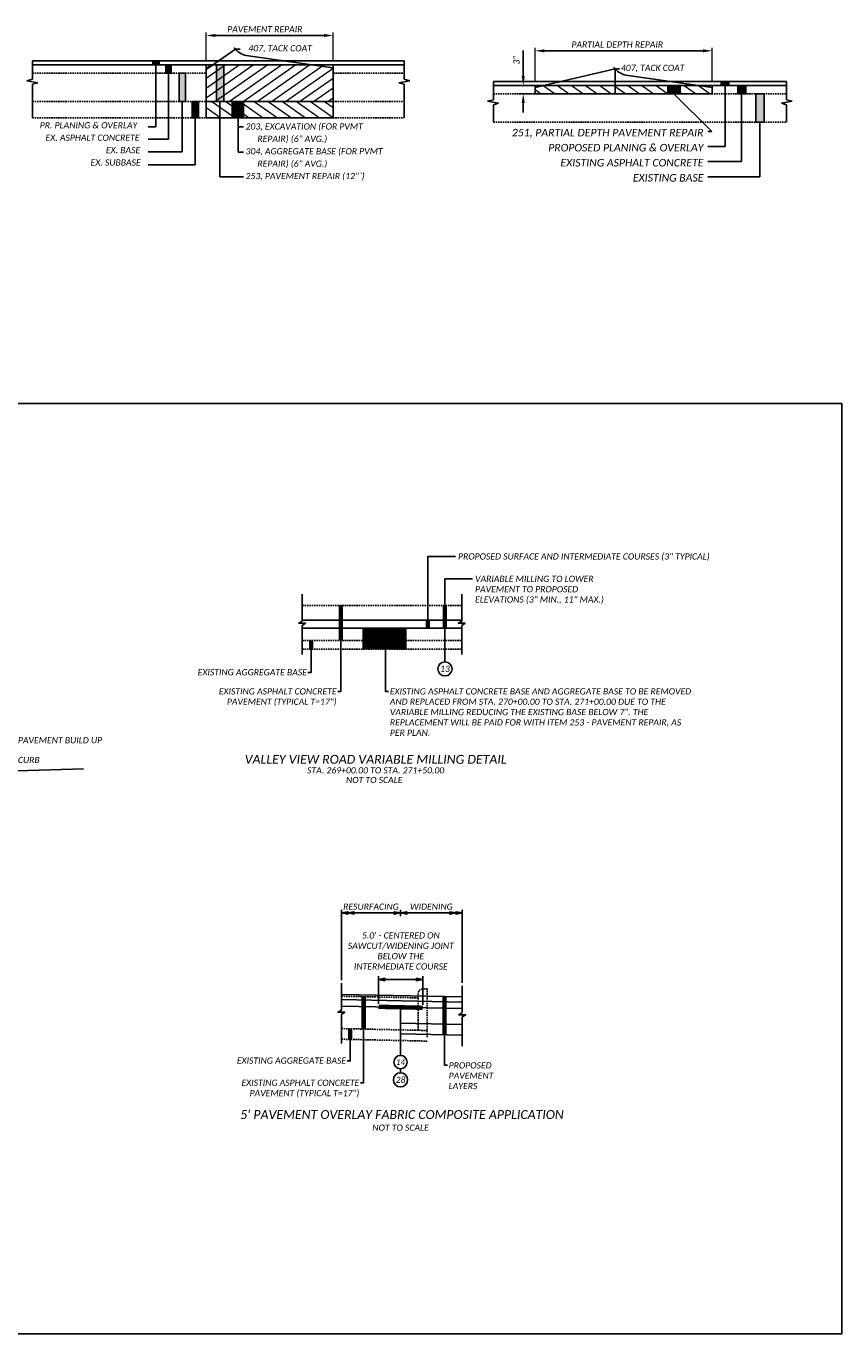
# Model space of a CAD drawing. Header units: feet. Extents: x 2141771 to 2142699, y 644421 to 645078.
# Tile 27 of 27: x 2142607 to 2142699, y 644835 to 644983. Entities that reach past the tile are written whole.
import ezdxf
from ezdxf.enums import TextEntityAlignment as Align

# ---------------------------------------------------------------- set-up
doc = ezdxf.new("R2010")
doc.units = ezdxf.units.FT
doc.header["$MEASUREMENT"] = 0
doc.linetypes.add('OhDOT_USTN3', pattern=[0.22, 0.165, -0.055])
doc.layers.add('0_VIEW', color=7, linetype='Continuous', plot=False)
doc.layers.add('Level 4', color=7, linetype='Continuous', lineweight=0)
for name, color, linetype in [('PV_P_Text', 7, 'Continuous'), ('SH_Border', 7, 'Continuous'), ('SH_Text', 7, 'Continuous'), ('TX_P_1', 7, 'Continuous'), ('TX_P_5', 7, 'Continuous'), ('XS_P_Finished_Grade', 3, 'Continuous'), ('XS_P_Pavt_Surface', 251, 'Continuous'), ('XS_X_Pavt', 133, 'OhDOT_USTN3')]:
    doc.layers.add(name, color=color, linetype=linetype)
doc.styles.add('P_Slanted_Normal', font='calibrii.ttf', dxfattribs={"height": 0.14})
doc.styles.add('P_Slanted_Subtitle', font='calibrii.ttf', dxfattribs={"height": 0.17})
doc.styles.add('P_Slanted_Title', font='calibrii.ttf', dxfattribs={"height": 0.2})
doc.dimstyles.new('Dec-1  Slanted', dxfattribs={"dimtxt": 0.14, "dimasz": 0.14, "dimexe": 0.07, "dimexo": 0.07, "dimgap": 0.07, "dimtad": 1, "dimdec": 1, "dimzin": 3, "dimdsep": 46, "dimtxsty": 'P_Slanted_Normal', "dimblk": 'Dim1', "dimcen": 0, "dimclrd": 95, "dimclre": 95, "dimclrt": 7, "dimadec": 1, "dimazin": 3, "dimtfac": 1, "dimtdec": 1, "dimtix": 1, "dimtofl": 0, "dimtmove": 1, "dimatfit": 3, "dimldrblk": 'Dim1', "dimfxl": 1, "dimtolj": 1, "dimtzin": 0, "dimlwd": -1, "dimlwe": -1, "dimarcsym": 0})

# ---------------------------------------------------------------- blocks, each defined once
blk = doc.blocks.new('Dim1')
h = blk.add_hatch(color=4)
h.dxf.hatch_style = 1
h.paths.add_polyline_path([(0, 0), (-1, -0.2), (-1, 0.2)])
at = {"color": 4}
blk.add_lwpolyline([(0, 0), (-1, -0.2), (-1, 0.2), (0, 0)], dxfattribs=at)
blk = doc.blocks.new('*D1171')
at = {"layer": 'Defpoints', "color": 0, "transparency": 16777216}
for p in [(2142651.99, 644875.12), (2142646.99, 644872.03), (2142651.99, 644871.92)]:
    blk.add_point(p, dxfattribs=at)
at = {"layer": 'XS_P_Finished_Grade', "color": 95, "linetype": 'Continuous', "transparency": 16777216}
for p, q in [((2142646.99, 644872.38), (2142646.99, 644875.47)), ((2142647.69, 644875.12), (2142651.29, 644875.12)), ((2142651.99, 644872.27), (2142651.99, 644875.47))]:
    blk.add_line(p, q, dxfattribs=at)
at = {"layer": 'XS_P_Finished_Grade', "color": 95, "transparency": 16777216, "xscale": 0.7000000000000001, "yscale": 0.7000000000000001, "zscale": 0.7000000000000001, "rotation": 180}
blk.add_blockref('Dim1', (2142646.99, 644875.12), dxfattribs=at)
at = {"layer": 'XS_P_Finished_Grade', "color": 95, "transparency": 16777216, "xscale": 0.7000000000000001, "yscale": 0.7000000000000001, "zscale": 0.7000000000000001}
blk.add_blockref('Dim1', (2142651.99, 644875.12), dxfattribs=at)
at = {"layer": 'XS_P_Finished_Grade', "color": 7, "transparency": 16777216, "insert": (2142649.51, 644878.33), "char_height": 0.7, "width": 12.7971, "attachment_point": 5, "style": 'P_Slanted_Normal'}
blk.add_mtext("\\A1;5.0' - CENTERED ON SAWCUT/WIDENING JOINT\\PBELOW THE\\PINTERMEDIATE COURSE", dxfattribs=at)
blk = doc.blocks.new('*D1172')
at = {"layer": 'Defpoints', "color": 0, "transparency": 16777216}
for p in [(2142649.47, 644882.62), (2142649.47, 644881.9), (2142642.81, 644874.69)]:
    blk.add_point(p, dxfattribs=at)
at = {"layer": 'XS_P_Finished_Grade', "color": 95, "linetype": 'Continuous', "transparency": 16777216}
for p, q in [((2142642.81, 644875.04), (2142642.81, 644882.97)), ((2142643.51, 644882.62), (2142648.77, 644882.62)), ((2142649.47, 644882.25), (2142649.47, 644882.97))]:
    blk.add_line(p, q, dxfattribs=at)
at = {"layer": 'XS_P_Finished_Grade', "color": 95, "transparency": 16777216, "xscale": 0.7000000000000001, "yscale": 0.7000000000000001, "zscale": 0.7000000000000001, "rotation": 180}
blk.add_blockref('Dim1', (2142642.81, 644882.62), dxfattribs=at)
at = {"layer": 'XS_P_Finished_Grade', "color": 95, "transparency": 16777216, "xscale": 0.7000000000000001, "yscale": 0.7000000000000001, "zscale": 0.7000000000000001}
blk.add_blockref('Dim1', (2142649.47, 644882.62), dxfattribs=at)
at = {"layer": 'XS_P_Finished_Grade', "color": 7, "transparency": 16777216, "insert": (2142646.14, 644883.33), "char_height": 0.7, "attachment_point": 5, "style": 'P_Slanted_Normal'}
blk.add_mtext('\\A1;RESURFACING', dxfattribs=at)
blk = doc.blocks.new('*D1173')
at = {"layer": 'Defpoints', "color": 0, "transparency": 16777216}
for p in [(2142656.45, 644882.62), (2142649.47, 644881.9), (2142656.45, 644874.4)]:
    blk.add_point(p, dxfattribs=at)
at = {"layer": 'XS_P_Finished_Grade', "color": 95, "linetype": 'Continuous', "transparency": 16777216}
for p, q in [((2142649.47, 644882.25), (2142649.47, 644882.97)), ((2142650.17, 644882.62), (2142655.75, 644882.62)), ((2142656.45, 644874.75), (2142656.45, 644882.97))]:
    blk.add_line(p, q, dxfattribs=at)
at = {"layer": 'XS_P_Finished_Grade', "color": 95, "transparency": 16777216, "xscale": 0.7000000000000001, "yscale": 0.7000000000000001, "zscale": 0.7000000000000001, "rotation": 180}
blk.add_blockref('Dim1', (2142649.47, 644882.62), dxfattribs=at)
at = {"layer": 'XS_P_Finished_Grade', "color": 95, "transparency": 16777216, "xscale": 0.7000000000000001, "yscale": 0.7000000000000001, "zscale": 0.7000000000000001}
blk.add_blockref('Dim1', (2142656.45, 644882.62), dxfattribs=at)
at = {"layer": 'XS_P_Finished_Grade', "color": 7, "transparency": 16777216, "insert": (2142652.96, 644883.33), "char_height": 0.7, "attachment_point": 5, "style": 'P_Slanted_Normal'}
blk.add_mtext('\\A1;WIDENING', dxfattribs=at)
blk = doc.blocks.new('REFBALL_1')
blk.add_circle((0, 0), 3)
at = {"style": 'P_Slanted_Normal'}
blk.add_attdef('X', text='', height=2.6, dxfattribs=at).set_placement((0, 0), align=Align.MIDDLE_CENTER)

msp = doc.modelspace()

# ---------------------------------------------------------------- hatches: boundary and pattern name
at = {"layer": 'PV_P_Text', "linetype": 'Continuous'}
for points in [[(2142621.52, 644978.8), (2142622.24, 644978.8), (2142622.24, 644978.33), (2142621.52, 644978.33)], [(2142622.97, 644978.33), (2142623.57, 644978.33), (2142623.57, 644977.4), (2142622.97, 644977.4)], [(2142624.48, 644977.4), (2142625.22, 644977.4), (2142625.22, 644974.19), (2142624.48, 644974.19)], [(2142628.72, 644978.33), (2142629.55, 644978.33), (2142629.55, 644974.19), (2142628.72, 644974.19)], [(2142679.66, 644976.02), (2142681.05, 644976.02), (2142681.05, 644975.08), (2142679.66, 644975.08)], [(2142685.66, 644976.48), (2142686.53, 644976.48), (2142686.53, 644976.02), (2142685.66, 644976.02)], [(2142687.54, 644976.02), (2142688.44, 644976.02), (2142688.44, 644975.08), (2142687.54, 644975.08)], [(2142625.95, 644974.19), (2142626.66, 644974.19), (2142626.66, 644972.36), (2142625.95, 644972.36)], [(2142630.46, 644974.19), (2142631.74, 644974.19), (2142631.74, 644972.36), (2142630.46, 644972.36)], [(2142689.59, 644975.08), (2142690.51, 644975.08), (2142690.51, 644971.88), (2142689.59, 644971.88)]]:
    msp.add_hatch(color=1, dxfattribs=at).paths.add_polyline_path(points)
at = {"layer": 'XS_P_Pavt_Surface', "linetype": 'Continuous', "lineweight": 0}
h = msp.add_hatch(dxfattribs=at)
h.set_pattern_fill('USER', scale=0.912373, angle=35, style=0, pattern_type=0)
h.set_pattern_definition([(35, (2142632.038, 644975.5295), (-0.523316, 0.74737), [])])
h.paths.add_polyline_path([(2142627.54, 644974.19), (2142641.88, 644974.19), (2142641.88, 644978.33), (2142627.54, 644978.33)])
at = {"layer": 'XS_P_Pavt_Surface', "linetype": 'Continuous', "lineweight": 13}
h = msp.add_hatch(dxfattribs=at)
h.set_pattern_fill('USER', scale=0.912373, angle=145, style=0, pattern_type=0)
h.set_pattern_definition([(145, (2142654.4797, 644982.6875), (-0.523316, -0.747372), [])])
h.paths.add_polyline_path([(2142664.66, 644976.02), (2142684.66, 644976.02), (2142684.66, 644975.08), (2142664.66, 644975.08)])
at = {"layer": 'XS_P_Pavt_Surface', "linetype": 'Continuous', "lineweight": 0}
h = msp.add_hatch(dxfattribs=at)
h.set_pattern_fill('USER', scale=0.912373, angle=145, style=0, pattern_type=0)
h.set_pattern_definition([(145, (2142630.4384, 644971.4974), (-0.523316, -0.74737), [])])
h.paths.add_polyline_path([(2142627.54, 644974.19), (2142641.88, 644974.19), (2142641.88, 644972.36), (2142627.54, 644972.36)])

# ---------------------------------------------------------------- linework, layer by layer
at = {"layer": '0_VIEW'}
msp.add_lwpolyline([(2142546.79, 644835.12), (2142699.29, 644835.12), (2142699.29, 644940.12), (2142546.79, 644940.12)], close=True, dxfattribs=at)
at = {"layer": 'Level 4', "color": 7, "linetype": 'Continuous', "lineweight": 0}
msp.add_line((2142664.46, 644976.02), (2142663.94, 644976.02), dxfattribs=at)
at = {"layer": 'PV_P_Text', "color": 7, "linetype": 'Continuous', "lineweight": 0}
for p, q in [((2142627.54, 644978.8), (2142627.54, 644982.01)), ((2142641.88, 644978.8), (2142641.88, 644982.01)), ((2142664.66, 644976.37), (2142664.66, 644980.28)), ((2142684.66, 644976.37), (2142684.66, 644980.28)), ((2142664.31, 644976.02), (2142662.98, 644976.02)), ((2142664.31, 644975.08), (2142662.98, 644975.08))]:
    msp.add_line(p, q, dxfattribs=at)
at = {"layer": 'PV_P_Text'}
for p, q in [((2142640.83, 644981.66), (2142628.59, 644981.66)), ((2142627.54, 644977.83), (2142630.86, 644980.1)), ((2142631.36, 644980.1), (2142630.86, 644980.1)), ((2142663.33, 644977.07), (2142663.33, 644979.96)), ((2142665.71, 644979.93), (2142683.61, 644979.93)), ((2142607.93, 644976.72), (2142607.93, 644978.8)), ((2142649.89, 644976.72), (2142649.89, 644978.8)), ((2142621.84, 644978.33), (2142621.84, 644971.34)), ((2142623.27, 644977.4), (2142623.27, 644969.94)), ((2142664.66, 644975.78), (2142673.7, 644977.89)), ((2142673.7, 644977.89), (2142673.7, 644975.08)), ((2142674.2, 644977.89), (2142673.7, 644977.89)), ((2142607.93, 644976.72), (2142607.28, 644976.55)), ((2142607.28, 644976.55), (2142608.52, 644976.32)), ((2142608.52, 644976.32), (2142607.93, 644976.15)), ((2142607.93, 644972.36), (2142607.93, 644976.15)), ((2142650.54, 644976.55), (2142649.3, 644976.32)), ((2142649.3, 644976.32), (2142649.89, 644976.15)), ((2142649.89, 644976.72), (2142650.54, 644976.55)), ((2142649.89, 644972.36), (2142649.89, 644976.15)), ((2142659.96, 644974.41), (2142659.96, 644976.48)), ((2142686.11, 644976.02), (2142686.11, 644969.13)), ((2142693.05, 644974.41), (2142693.05, 644976.48)), ((2142624.83, 644974.19), (2142624.83, 644968.54)), ((2142629.09, 644974.19), (2142629.09, 644965.71)), ((2142659.96, 644974.41), (2142659.31, 644974.24)), ((2142659.31, 644974.24), (2142660.55, 644974.01)), ((2142660.55, 644974.01), (2142659.96, 644973.84)), ((2142663.33, 644974.03), (2142663.33, 644972.98)), ((2142680.33, 644975.08), (2142684.63, 644970.81)), ((2142687.96, 644975.08), (2142687.96, 644967.43)), ((2142693.7, 644974.24), (2142692.46, 644974.01)), ((2142692.46, 644974.01), (2142693.05, 644973.84)), ((2142693.05, 644974.41), (2142693.7, 644974.24)), ((2142659.96, 644971.88), (2142659.96, 644973.84)), ((2142693.05, 644971.88), (2142693.05, 644973.84)), ((2142621.84, 644971.34), (2142620.99, 644971.34)), ((2142626.31, 644972.36), (2142626.31, 644967.07)), ((2142631.15, 644972.36), (2142631.15, 644968.47)), ((2142631.74, 644971.34), (2142631.15, 644971.34)), ((2142690.05, 644971.88), (2142690.05, 644965.72)), ((2142623.27, 644969.94), (2142620.99, 644969.94)), ((2142684.63, 644970.81), (2142684.17, 644970.81)), ((2142624.83, 644968.54), (2142620.99, 644968.54)), ((2142631.74, 644968.47), (2142631.15, 644968.47)), ((2142686.11, 644969.13), (2142684.17, 644969.13)), ((2142626.31, 644967.07), (2142620.99, 644967.07)), ((2142687.96, 644967.43), (2142684.17, 644967.43)), ((2142631.74, 644965.71), (2142629.09, 644965.71)), ((2142690.05, 644965.72), (2142684.17, 644965.72))]:
    msp.add_line(p, q, dxfattribs=at)
at = {"layer": 'PV_P_Text', "flags": 128}
for points in [[(2142630.86, 644980.1), (2142630.92, 644980.04), (2142630.72, 644980.24, 0.158005), (2142632.07, 644979.38), (2142632.07, 644979.38), (2142641.82, 644977.99)], [(2142673.7, 644977.89), (2142673.76, 644977.82), (2142673.56, 644978.03, 0.158005), (2142674.91, 644977.16), (2142674.91, 644977.16), (2142684.66, 644975.78)]]:
    msp.add_lwpolyline(points, format="xyb", dxfattribs=at)
at = {"layer": 'PV_P_Text', "color": 1, "flags": 128}
for points in [[(2142621.52, 644978.8), (2142622.24, 644978.8), (2142622.24, 644978.33), (2142621.52, 644978.33), (2142621.52, 644978.8)], [(2142622.97, 644978.33), (2142623.57, 644978.33), (2142623.57, 644977.4), (2142622.97, 644977.4), (2142622.97, 644978.33)], [(2142624.48, 644977.4), (2142625.22, 644977.4), (2142625.22, 644974.19), (2142624.48, 644974.19), (2142624.48, 644977.4)], [(2142628.72, 644978.33), (2142629.55, 644978.33), (2142629.55, 644974.19), (2142628.72, 644974.19), (2142628.72, 644978.33)], [(2142679.66, 644976.02), (2142681.05, 644976.02), (2142681.05, 644975.08), (2142679.66, 644975.08), (2142679.66, 644976.02)], [(2142685.66, 644976.48), (2142686.53, 644976.48), (2142686.53, 644976.02), (2142685.66, 644976.02), (2142685.66, 644976.48)], [(2142687.54, 644976.02), (2142688.44, 644976.02), (2142688.44, 644975.08), (2142687.54, 644975.08), (2142687.54, 644976.02)], [(2142625.95, 644974.19), (2142626.66, 644974.19), (2142626.66, 644972.36), (2142625.95, 644972.36), (2142625.95, 644974.19)], [(2142630.46, 644974.19), (2142631.74, 644974.19), (2142631.74, 644972.36), (2142630.46, 644972.36), (2142630.46, 644974.19)], [(2142689.59, 644975.08), (2142690.51, 644975.08), (2142690.51, 644971.88), (2142689.59, 644971.88), (2142689.59, 644975.08)]]:
    msp.add_lwpolyline(points, dxfattribs=at)
at = {"layer": 'PV_P_Text'}
for points in [[(2142628.59, 644981.83), (2142628.59, 644981.48), (2142627.54, 644981.66)], [(2142640.83, 644981.83), (2142640.83, 644981.48), (2142641.88, 644981.66)], [(2142665.71, 644980.1), (2142665.71, 644979.75), (2142664.66, 644979.93)], [(2142683.61, 644980.1), (2142683.61, 644979.75), (2142684.66, 644979.93)], [(2142663.15, 644977.07), (2142663.5, 644977.07), (2142663.33, 644976.02)], [(2142663.15, 644974.03), (2142663.5, 644974.03), (2142663.33, 644975.08)]]:
    msp.add_solid(points, dxfattribs=at)
at = {"layer": 'SH_Text'}
for points in [[(2142652.57, 644915.65), (2142652.57, 644922.86), (2142655.67, 644922.86)], [(2142654.49, 644917.34), (2142654.49, 644920.33), (2142657.59, 644920.33)], [(2142654.49, 644914.76), (2142654.49, 644910.97)], [(2142639.38, 644912.39), (2142639.38, 644909.75), (2142639.03, 644909.75)], [(2142642.75, 644913.39), (2142642.75, 644907.63), (2142642.4, 644907.63)], [(2142647.79, 644912.39), (2142647.79, 644907.63), (2142648.13, 644907.63)], [(2142649.47, 644871.98), (2142649.47, 644866.54)], [(2142645.31, 644869.51), (2142645.31, 644863.46), (2142644.96, 644863.46)], [(2142643.8, 644868.35), (2142643.8, 644865.92), (2142643.45, 644865.92)], [(2142654.43, 644868.88), (2142654.43, 644865.46), (2142654.78, 644865.46)], [(2142649.47, 644864.59), (2142649.47, 644865.04)]]:
    msp.add_lwpolyline(points, dxfattribs=at)
for points, const_width in [([(2142642.75, 644917.34), (2142642.75, 644913.39)], 0.5), ([(2142647.67, 644914.76), (2142647.67, 644912.39)], 5), ([(2142654.49, 644917.34), (2142654.49, 644914.76)], 0.5), ([(2142652.57, 644915.65), (2142652.57, 644914.76)], 0.5), ([(2142639.38, 644913.39), (2142639.38, 644912.39)], 0.5), ([(2142645.31, 644873.17), (2142645.31, 644869.51)], 0.5), ([(2142646.99, 644872.03), (2142651.99, 644871.92)], 0.5), ([(2142654.43, 644873.18), (2142654.43, 644868.88)], 0.5), ([(2142643.8, 644869.57), (2142643.8, 644868.35)], 0.5)]:
    msp.add_lwpolyline(points, dxfattribs=dict(at, const_width=const_width))
for centre in [(2142654.49, 644910.17), (2142649.47, 644863.79)]:
    msp.add_circle(centre, 0.8, dxfattribs=at)
at = {"layer": 'XS_P_Finished_Grade'}
msp.add_line((2142649.47, 644868.23), (2142649.47, 644871.98), dxfattribs=at)
for points in [[(2142638.39, 644918.6), (2142638.39, 644915.57)], [(2142656.4, 644918.6), (2142656.4, 644915.57)], [(2142638.39, 644915.57), (2142637.98, 644915.33), (2142638.76, 644915.33), (2142638.39, 644915.08)], [(2142638.39, 644915.65), (2142656.4, 644915.65)], [(2142638.39, 644915.08), (2142638.39, 644911.79)], [(2142656.4, 644915.57), (2142655.99, 644915.33), (2142656.77, 644915.33), (2142656.4, 644915.08)], [(2142656.4, 644915.08), (2142656.4, 644911.79)], [(2142638.39, 644914.76), (2142656.4, 644914.76)], [(2142598.68, 644898.42), (2142613.68, 644898.89)], [(2142642.81, 644874.69), (2142642.81, 644871.66)], [(2142656.45, 644874.4), (2142656.45, 644871.37)], [(2142642.81, 644873.42), (2142656.45, 644873.14)], [(2142642.81, 644872.84), (2142656.45, 644872.56)], [(2142642.81, 644872.12), (2142656.45, 644871.84)], [(2142642.81, 644871.66), (2142642.4, 644871.41), (2142643.18, 644871.41), (2142642.81, 644871.17)], [(2142642.81, 644871.17), (2142642.81, 644867.87)], [(2142656.45, 644871.37), (2142656.04, 644871.13), (2142656.83, 644871.13), (2142656.45, 644870.88)], [(2142656.45, 644870.88), (2142656.45, 644867.59)], [(2142649.47, 644870.18), (2142656.45, 644870.04)], [(2142649.47, 644868.98), (2142656.45, 644868.84)]]:
    msp.add_lwpolyline(points, dxfattribs=at)
at = {"layer": 'XS_P_Pavt_Surface'}
for p, q in [((2142649.89, 644978.8), (2142607.93, 644978.8)), ((2142607.93, 644978.33), (2142649.89, 644978.33)), ((2142627.54, 644978.33), (2142627.54, 644972.36)), ((2142641.88, 644978.33), (2142641.88, 644972.36)), ((2142693.05, 644976.48), (2142659.96, 644976.48)), ((2142659.96, 644976.02), (2142693.05, 644976.02)), ((2142664.66, 644976.02), (2142664.66, 644975.08)), ((2142684.66, 644976.02), (2142684.66, 644975.08)), ((2142664.66, 644975.08), (2142684.66, 644975.08))]:
    msp.add_line(p, q, dxfattribs=at)
at = {"layer": 'XS_P_Pavt_Surface', "flags": 128}
for points in [[(2142627.54, 644974.19), (2142641.88, 644974.19), (2142641.88, 644978.33), (2142627.54, 644978.33), (2142627.54, 644974.19)], [(2142664.66, 644976.02), (2142684.66, 644976.02), (2142684.66, 644975.08), (2142664.66, 644975.08), (2142664.66, 644976.02)], [(2142627.54, 644974.19), (2142641.88, 644974.19), (2142641.88, 644972.36), (2142627.54, 644972.36), (2142627.54, 644974.19)]]:
    msp.add_lwpolyline(points, dxfattribs=at)
at = {"layer": 'XS_X_Pavt'}
for p, q in [((2142607.93, 644977.4), (2142627.54, 644977.4)), ((2142641.88, 644977.4), (2142649.89, 644977.4)), ((2142607.93, 644974.19), (2142649.89, 644974.19)), ((2142659.96, 644975.08), (2142693.05, 644975.08)), ((2142607.93, 644972.36), (2142649.89, 644972.36)), ((2142659.96, 644971.88), (2142693.05, 644971.88)), ((2142642.81, 644868.37), (2142652.47, 644868.16))]:
    msp.add_line(p, q, dxfattribs=at)
for points in [[(2142638.39, 644917.34), (2142656.4, 644917.34)], [(2142638.39, 644913.39), (2142656.4, 644913.39)], [(2142638.39, 644912.39), (2142656.4, 644912.39)], [(2142642.81, 644873.22), (2142651.47, 644873.04)], [(2142642.81, 644869.57), (2142652.47, 644869.36)]]:
    msp.add_lwpolyline(points, dxfattribs=at)
msp.add_lwpolyline([(2142652.47, 644868.62), (2142652.47, 644874.04), (2142651.97, 644874.04, 0.414214), (2142651.47, 644873.54), (2142651.47, 644869.39)], format="xyb", dxfattribs=at)

# ---------------------------------------------------------------- block references
at = {"layer": 'TX_P_5', "xscale": 0.25, "yscale": 0.25}
msp.add_blockref('REFBALL_1', (2142649.47, 644865.79), dxfattribs=at).add_auto_attribs({'X': '14'})
at = {"layer": 'XS_P_Finished_Grade', "color": 95, "xscale": 0.7000000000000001, "yscale": 0.7000000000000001, "zscale": 0.7000000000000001, "rotation": 180}
msp.add_blockref('Dim1', (2142643.51, 644882.62), dxfattribs=at)
at = {"layer": 'XS_P_Finished_Grade', "color": 95, "xscale": 0.7000000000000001, "yscale": 0.7000000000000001, "zscale": 0.7000000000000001}
msp.add_blockref('Dim1', (2142655.75, 644882.62), dxfattribs=at)

# ---------------------------------------------------------------- texts
at = {"layer": 'PV_P_Text', "color": 7, "style": 'P_Slanted_Normal'}
for s, p in [('PAVEMENT REPAIR', (2142629.92, 644982.01)), ('PARTIAL DEPTH REPAIR', (2142668.77, 644980.28))]:
    msp.add_text(s, height=0.7, dxfattribs=at).set_placement(p)
at = {"layer": 'PV_P_Text', "style": 'P_Slanted_Normal'}
for s, p in [('407, TACK COAT', (2142632.3, 644979.87)), ('407, TACK COAT', (2142674.35, 644977.65)), ('PR. PLANING & OVERLAY', (2142608.75, 644971.17)), ('EX. ASPHALT CONCRETE', (2142609.41, 644969.77)), ('     REPAIR) (6" AVG.)', (2142632.09, 644969.64)), ('EX. BASE', (2142616.22, 644968.37)), ('304, AGGREGATE BASE (FOR PVMT', (2142631.99, 644968.24)), ('EX. SUBBASE', (2142614.49, 644966.97)), ('     REPAIR) (6" AVG.)', (2142632.09, 644966.84)), ('253, PAVEMENT REPAIR (12"`)', (2142631.99, 644965.44))]:
    msp.add_text(s, height=0.7, dxfattribs=at).set_placement(p)
at = {"layer": 'PV_P_Text', "color": 7, "style": 'P_Slanted_Normal'}
msp.add_text('3"', height=0.7, rotation=90, dxfattribs=at).set_placement((2142662.91, 644978.37))
at = {"layer": 'SH_Border', "style": 'P_Slanted_Normal'}
msp.add_text('203, EXCAVATION (FOR PVMT', height=0.7, dxfattribs=at).set_placement((2142631.99, 644971.04))
at = {"layer": 'SH_Border', "insert": (2142683.67, 644968.14), "char_height": 0.85, "attachment_point": 6, "line_spacing_factor": 1.2, "style": 'P_Slanted_Subtitle'}
msp.add_mtext('251, PARTIAL DEPTH PAVEMENT REPAIR\\PPROPOSED PLANING & OVERLAY\\PEXISTING ASPHALT CONCRETE\\PEXISTING BASE', dxfattribs=at)
at = {"layer": 'SH_Text', "char_height": 0.7, "style": 'P_Slanted_Normal'}
for s, insert, width, attachment_point in [('PROPOSED SURFACE AND INTERMEDIATE COURSES (3" TYPICAL)', (2142655.97, 644923.21), 30.0601, 1), ('VARIABLE MILLING TO LOWER PAVEMENT TO PROPOSED ELEVATIONS (3" MIN., 11" MAX.)', (2142657.89, 644920.68), 14.8064, 1), ('EXISTING AGGREGATE BASE', (2142638.91, 644910.14), 14.4205, 3), ('EXISTING ASPHALT CONCRETE PAVEMENT (TYPICAL T=17")', (2142642.26, 644907.98), 14.9515, 3), ('EXISTING ASPHALT CONCRETE BASE AND AGGREGATE BASE TO BE REMOVED AND REPLACED FROM STA. 270+00.00 TO STA. 271+00.00 DUE TO THE VARIABLE MILLING REDUCING THE EXISTING BASE BELOW 7". THE REPLACEMENT WILL BE PAID FOR WITH ITEM 253 - PAVEMENT REPAIR, AS PER PLAN.', (2142648.27, 644907.98), 34.6166, 1), ('\\A1;NOT TO SCALE', (2142646.51, 644897.98), 42.0407, 2), ('EXISTING AGGREGATE BASE', (2142643.33, 644866.31), 14.4205, 3), ('PROPOSED PAVEMENT LAYERS', (2142654.91, 644865.77), 5.3769, 1), ('EXISTING ASPHALT CONCRETE PAVEMENT (TYPICAL T=17")', (2142644.82, 644863.81), 14.9515, 3), ('28', (2142649.47, 644863.79), 39.253, 5), ('\\A1;NOT TO SCALE', (2142649.48, 644858.74), 42.0407, 2)]:
    msp.add_mtext(s, dxfattribs=dict(at, insert=insert, width=width, attachment_point=attachment_point))
at = {"layer": 'SH_Text', "insert": (2142654.49, 644910.17), "char_height": 0.7, "width": 39.253, "attachment_point": 5, "rotation": 359.997, "style": 'P_Slanted_Normal'}
msp.add_mtext('13', dxfattribs=at)
at = {"layer": 'SH_Text', "char_height": 0.7, "width": 42.0407, "attachment_point": 1, "line_spacing_factor": 0.75, "style": 'P_Slanted_Normal'}
for s, insert in [('\\A1;\\pxsm1;PROPOSED PAVEMENT BUILD UP', (2142601.2, 644902.47)), ('\\A1;\\pxsm1;PROPOSED CURB', (2142601.2, 644900.24))]:
    msp.add_mtext(s, dxfattribs=dict(at, insert=insert))
at = {"layer": 'TX_P_1', "width": 44.707, "attachment_point": 2}
for s, insert, char_height, style in [('VALLEY VIEW ROAD VARIABLE MILLING DETAIL', (2142646.67, 644900.46), 1, 'P_Slanted_Title'), ('STA. 269+00.00 TO STA. 271+50.00', (2142646.67, 644899.07), 0.7, 'P_Slanted_Normal'), ("5' PAVEMENT OVERLAY FABRIC COMPOSITE APPLICATION", (2142649.64, 644860.37), 1, 'P_Slanted_Title')]:
    msp.add_mtext(s, dxfattribs=dict(at, insert=insert, char_height=char_height, style=style))

# ---------------------------------------------------------------- dimensions: what is measured, and where the dimension line sits
at = {"layer": 'XS_P_Finished_Grade'}
for base, p1, p2, text, picture, middle in [((2142649.47, 644882.62), (2142642.81, 644874.69), (2142649.47, 644881.9), 'RESURFACING', '*D1172', (2142646.14, 644882.62)), ((2142651.99, 644875.12), (2142646.99, 644872.03), (2142651.99, 644871.92), '<> - CENTERED ON SAWCUT/WIDENING JOINT\\PBELOW THE\\PINTERMEDIATE COURSE', '*D1171', (2142649.51, 644875.82))]:
    dim = msp.add_linear_dim(base=base, p1=p1, p2=p2, text=text, dimstyle='Dec-1  Slanted', override={"dimpost": "'"}, dxfattribs=at)
    dim.commit()
    dim.dimension.update_dxf_attribs({"geometry": picture, "text_midpoint": middle, "dimtype": 160})
dim = msp.add_linear_dim(base=(2142656.45, 644882.62), p1=(2142649.47, 644881.9), p2=(2142656.45, 644874.4), text='WIDENING', dimstyle='Dec-1  Slanted', override={"dimpost": "'"}, dxfattribs=at)
dim.commit()
dim.dimension.update_dxf_attribs({"geometry": '*D1173', "text_midpoint": (2142652.96, 644883.33)})

doc.saveas('drawing.dxf')
